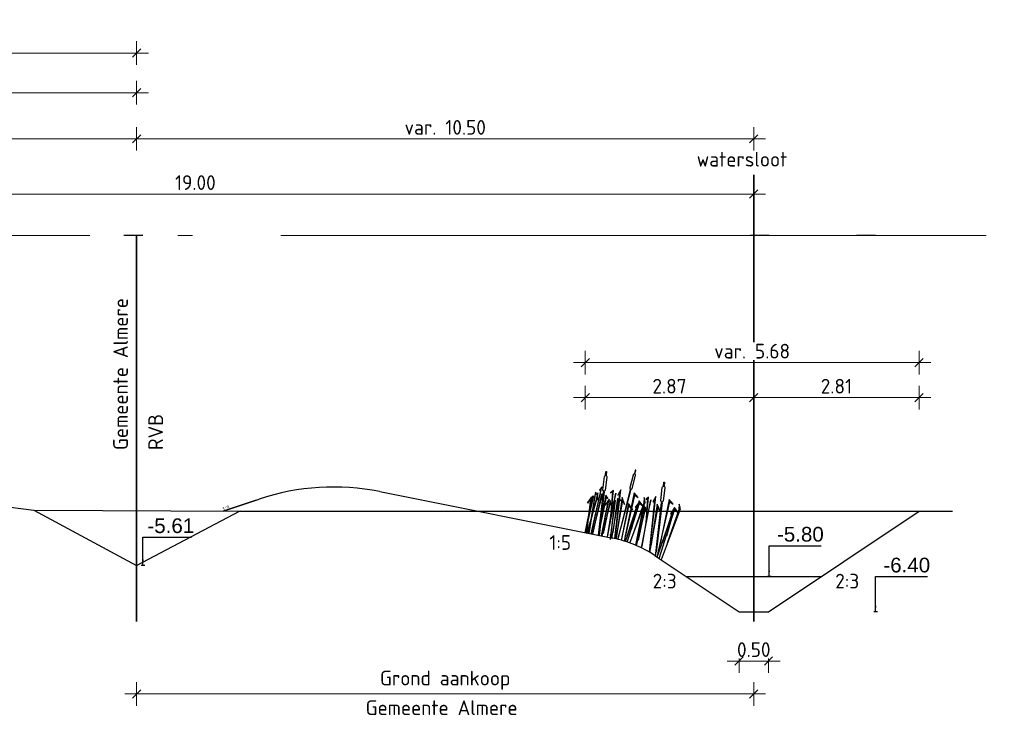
# Model space of a CAD drawing. Header units: metres. Extents: x 149090 to 161988, y 479090 to 487021.
# Tile 53 of 72: x 159136 to 159153, y 484428 to 484440. Entities that reach past the tile are written whole.
import ezdxf

# ---------------------------------------------------------------- set-up
doc = ezdxf.new("R2010")
doc.units = ezdxf.units.M
doc.linetypes.add('AL-NAP_LIJN', pattern=[15.25, 12, -1.5, 0.25, -1.5])
doc.layers.get('0').update_dxf_attribs({"lineweight": 25})
doc.layers.get('Defpoints').update_dxf_attribs({"color": 211, "lineweight": 25})
for name, color, linetype, lineweight in [('N-WE-GR-RIET-G', 1, 'Continuous', 25), ('N-WE-KG-GRENS_PERCEEL-G', 150, 'KG-PERCEEL', 35), ('N-WE-VH-KANTVERHARDING-G', 7, 'Continuous', 30), ('X-XX-AL-M', 7, 'Continuous', 18), ('X-XX-AL-NAP-G', 7, 'AL-NAP_LIJN', 18), ('X-XX-AL-PROFIEL-B-G', 7, 'Continuous', 25), ('X-XX-AL-T25', 7, 'Continuous', 25)]:
    doc.layers.add(name, color=color, linetype=linetype, lineweight=lineweight)
for name, color, linetype, lineweight, true_color in [('N-WE-KG-GRENS_POLDERWEG-G', 7, 'KG-PERCEEL', 35, 0x0000e6), ('N-XX-GW-WATERGANG_WATERLIJN-GD', 150, 'AL-WATERLIJN', 30, 0x007fff), ('X-XX-AL-AANPIJLING-OPM', 1, 'Continuous', 30, 0xff0000)]:
    doc.layers.add(name, color=color, linetype=linetype, lineweight=lineweight, true_color=true_color)
doc.styles.add('Civitas Arial', font='arial.ttf')
doc.styles.add('NLCS-ISO-M100-T25', font='NLCS-ISO.ttf')
doc.styles.get("Standard").update_dxf_attribs({"font": 'NLCS-ISO.ttf'})
doc.linetypes.add('AL-WATERLIJN', pattern='A,20,[32,NLCS.shx,S=1.5,R=0,X=0,Y=0],20', length=40)
doc.linetypes.add('KG-PERCEEL', pattern='A,5.5,-2,["P",Standard,S=1.8,R=0,X=-0.5,Y=-0.9],-2,5.5,-2,[5,NLCS.shx,S=0.75,R=0,X=0,Y=0],-2', length=19)
doc.dimstyles.new('Civitas 100 25', dxfattribs={"dimscale": 0.1, "dimtxt": 2.5, "dimasz": 1, "dimexe": 0.18, "dimexo": 0.0625, "dimgap": 1, "dimtad": 1, "dimzin": 0, "dimdsep": 46, "dimtxsty": 'Civitas Arial', "dimblk": 'Civitas-pijlmaat', "dimcen": 0, "dimse1": 1, "dimse2": 1, "dimadec": 0, "dimazin": 0, "dimtfac": 1, "dimtix": 1, "dimtmove": 0, "dimatfit": 0, "dimfxl": 1, "dimtolj": 1, "dimtzin": 0, "dimarcsym": 1})
doc.dimstyles.new('NLCS-M100-T25-SCHRAP-X_L2_H1', dxfattribs={"dimscale": 0.1, "dimtxt": 2.5, "dimasz": 1.4, "dimexe": 2, "dimexo": 2, "dimgap": 0.7, "dimtad": 1, "dimzin": 0, "dimdsep": 46, "dimtxsty": 'NLCS-ISO-M100-T25', "dimblk": 'OBLIQUE', "dimcen": 0, "dimdle": 2, "dimclrd": 256, "dimclre": 256, "dimclrt": 256, "dimadec": 1, "dimazin": 0, "dimtfac": 1, "dimtofl": 0, "dimtmove": 1, "dimatfit": 0, "dimldrblk": 'OBLIQUE', "dimfxl": 2, "dimfxlon": 1, "dimtfill": 1, "dimtfillclr": 254, "dimtolj": 1, "dimtzin": 0, "dimlwd": 18, "dimlwe": 18, "dimarcsym": 0})

# ---------------------------------------------------------------- blocks, each defined once
blk = doc.blocks.new('_Oblique')
at = {"color": 0, "linetype": 'ByBlock', "lineweight": -2}
blk.add_line((-0.5, -0.5), (0.5, 0.5), dxfattribs=at)
blk = doc.blocks.new('*D246')
at = {"layer": 'Defpoints', "color": 0, "transparency": 16777216}
for p in [(159138.077, 484439.662), (159111.707, 484436.559), (159138.077, 484436.559)]:
    blk.add_point(p, dxfattribs=at)
at = {"layer": 'X-XX-AL-M', "linetype": 'Continuous', "lineweight": 18, "transparency": 16777216}
for p, q in [((159111.707, 484439.462), (159111.707, 484439.862)), ((159138.077, 484439.462), (159138.077, 484439.862)), ((159111.507, 484439.662), (159138.277, 484439.662))]:
    blk.add_line(p, q, dxfattribs=at)
at = {"layer": 'X-XX-AL-M', "lineweight": 18, "transparency": 16777216, "xscale": 0.14, "yscale": 0.14, "zscale": 0.14, "rotation": 180}
blk.add_blockref('_Oblique', (159111.707, 484439.662), dxfattribs=at)
at = {"layer": 'X-XX-AL-M', "lineweight": 18, "transparency": 16777216, "xscale": 0.14, "yscale": 0.14, "zscale": 0.14}
blk.add_blockref('_Oblique', (159138.077, 484439.662), dxfattribs=at)
at = {"layer": 'X-XX-AL-M', "transparency": 16777216, "insert": (159124.892, 484439.857), "char_height": 0.25, "attachment_point": 5, "style": 'NLCS-ISO-M100-T25', "bg_fill": 3, "box_fill_scale": 1.1, "bg_fill_color": 256, "bg_fill_true_color": 13158600, "bg_fill_transparency": 0}
blk.add_mtext('\\A1;var. 26.37 ', dxfattribs=at)
blk = doc.blocks.new('*D247')
at = {"layer": 'Defpoints', "color": 0, "transparency": 16777216}
for p in [(159138.077, 484438.987), (159129.577, 484437.588), (159138.077, 484436.559)]:
    blk.add_point(p, dxfattribs=at)
at = {"layer": 'X-XX-AL-M', "linetype": 'Continuous', "lineweight": 18, "transparency": 16777216}
for p, q in [((159129.577, 484438.787), (159129.577, 484439.187)), ((159138.077, 484438.787), (159138.077, 484439.187)), ((159129.377, 484438.987), (159138.277, 484438.987))]:
    blk.add_line(p, q, dxfattribs=at)
at = {"layer": 'X-XX-AL-M', "lineweight": 18, "transparency": 16777216, "xscale": 0.14, "yscale": 0.14, "zscale": 0.14, "rotation": 180}
blk.add_blockref('_Oblique', (159129.577, 484438.987), dxfattribs=at)
at = {"layer": 'X-XX-AL-M', "lineweight": 18, "transparency": 16777216, "xscale": 0.14, "yscale": 0.14, "zscale": 0.14}
blk.add_blockref('_Oblique', (159138.077, 484438.987), dxfattribs=at)
at = {"layer": 'X-XX-AL-M', "transparency": 16777216, "insert": (159133.827, 484439.182), "char_height": 0.25, "attachment_point": 5, "style": 'NLCS-ISO-M100-T25', "bg_fill": 3, "box_fill_scale": 1.1, "bg_fill_color": 256, "bg_fill_true_color": 13158600, "bg_fill_transparency": 0}
blk.add_mtext('\\A1;ca. 8.50', dxfattribs=at)
blk = doc.blocks.new('*D253')
at = {"layer": 'Defpoints', "color": 0, "transparency": 16777216}
for p in [(159132.827, 484438.203), (159138.077, 484436.559), (159132.827, 484432.227)]:
    blk.add_point(p, dxfattribs=at)
at = {"layer": 'X-XX-AL-M', "linetype": 'Continuous', "lineweight": 18, "transparency": 16777216}
for p, q in [((159132.827, 484438.003), (159132.827, 484438.403)), ((159138.077, 484438.003), (159138.077, 484438.403)), ((159138.277, 484438.203), (159132.627, 484438.203))]:
    blk.add_line(p, q, dxfattribs=at)
at = {"layer": 'X-XX-AL-M', "lineweight": 18, "transparency": 16777216, "xscale": 0.14, "yscale": 0.14, "zscale": 0.14, "rotation": 180}
blk.add_blockref('_Oblique', (159132.827, 484438.203), dxfattribs=at)
at = {"layer": 'X-XX-AL-M', "lineweight": 18, "transparency": 16777216, "xscale": 0.14, "yscale": 0.14, "zscale": 0.14}
blk.add_blockref('_Oblique', (159138.077, 484438.203), dxfattribs=at)
at = {"layer": 'X-XX-AL-M', "transparency": 16777216, "insert": (159135.452, 484438.398), "char_height": 0.25, "attachment_point": 5, "style": 'NLCS-ISO-M100-T25', "bg_fill": 3, "box_fill_scale": 1.1, "bg_fill_color": 256, "bg_fill_true_color": 13158600, "bg_fill_transparency": 0}
blk.add_mtext('\\A1;5.25', dxfattribs=at)
blk = doc.blocks.new('*D275')
at = {"layer": 'Defpoints', "color": 0, "lineweight": 30, "transparency": 16777216}
for p in [(0.033, 0), (0.016, -5.166), (0.033, -5.612)]:
    blk.add_point(p, dxfattribs=at)
at = {"color": 0, "transparency": 16777216, "insert": (0.477, -4.939), "char_height": 0.25, "attachment_point": 5, "style": 'Civitas Arial'}
blk.add_mtext('\\A1;-5.61 ', dxfattribs=at)
blk = doc.blocks.new('Civitas-pijlmaat')
blk.add_line((0, 0.52), (0, -0.52))
blk.add_solid([(0, 0), (-1.5, 0.34), (-1.5, -0.34)])
blk = doc.blocks.new('*D271')
at = {"layer": 'Defpoints', "color": 0, "transparency": 16777216}
for p in [(159138.077, 484429.992), (159148.577, 484429.992), (159148.577, 484428.759)]:
    blk.add_point(p, dxfattribs=at)
at = {"layer": 'X-XX-AL-AANPIJLING-OPM', "linetype": 'Continuous', "lineweight": 18, "transparency": 16777216}
for p, q in [((159138.077, 484428.959), (159138.077, 484428.559)), ((159148.577, 484428.959), (159148.577, 484428.559)), ((159137.877, 484428.759), (159148.777, 484428.759))]:
    blk.add_line(p, q, dxfattribs=at)
at = {"layer": 'X-XX-AL-AANPIJLING-OPM', "lineweight": 18, "transparency": 16777216, "xscale": 0.14, "yscale": 0.14, "zscale": 0.14, "rotation": 180}
blk.add_blockref('_Oblique', (159138.077, 484428.759), dxfattribs=at)
at = {"layer": 'X-XX-AL-AANPIJLING-OPM', "lineweight": 18, "transparency": 16777216, "xscale": 0.14, "yscale": 0.14, "zscale": 0.14}
blk.add_blockref('_Oblique', (159148.577, 484428.759), dxfattribs=at)
at = {"layer": 'X-XX-AL-AANPIJLING-OPM', "transparency": 16777216, "insert": (159143.327, 484428.992), "char_height": 0.25, "attachment_point": 5, "style": 'NLCS-ISO-M100-T25', "bg_fill": 3, "box_fill_scale": 1.1, "bg_fill_color": 256, "bg_fill_true_color": 13158600, "bg_fill_transparency": 0}
blk.add_mtext('\\A1;Grond aankoop', dxfattribs=at)
blk = doc.blocks.new('*D272')
at = {"layer": 'Defpoints', "color": 0, "transparency": 16777216}
for p in [(159148.577, 484437.263), (159129.577, 484429.992), (159148.577, 484429.992)]:
    blk.add_point(p, dxfattribs=at)
at = {"layer": 'X-XX-AL-M', "linetype": 'Continuous', "lineweight": 18, "transparency": 16777216}
for p, q in [((159129.577, 484437.063), (159129.577, 484437.463)), ((159148.577, 484437.063), (159148.577, 484437.463)), ((159129.377, 484437.263), (159148.777, 484437.263))]:
    blk.add_line(p, q, dxfattribs=at)
at = {"layer": 'X-XX-AL-M', "lineweight": 18, "transparency": 16777216, "xscale": 0.14, "yscale": 0.14, "zscale": 0.14, "rotation": 180}
blk.add_blockref('_Oblique', (159129.577, 484437.263), dxfattribs=at)
at = {"layer": 'X-XX-AL-M', "lineweight": 18, "transparency": 16777216, "xscale": 0.14, "yscale": 0.14, "zscale": 0.14}
blk.add_blockref('_Oblique', (159148.577, 484437.263), dxfattribs=at)
at = {"layer": 'X-XX-AL-M', "transparency": 16777216, "insert": (159139.077, 484437.458), "char_height": 0.25, "attachment_point": 5, "style": 'NLCS-ISO-M100-T25', "bg_fill": 3, "box_fill_scale": 1.1, "bg_fill_color": 256, "bg_fill_true_color": 13158600, "bg_fill_transparency": 0}
blk.add_mtext('\\A1;19.00', dxfattribs=at)
blk = doc.blocks.new('*D270')
at = {"layer": 'Defpoints', "color": 0, "transparency": 16777216}
for p in [(159148.327, 484430.159), (159148.827, 484430.159)]:
    blk.add_point(p, dxfattribs=at)
at = {"layer": 'X-XX-AL-M', "linetype": 'Continuous', "lineweight": 18, "transparency": 16777216}
for p, q in [((159148.327, 484429.519), (159148.327, 484429.119)), ((159148.827, 484429.519), (159148.827, 484429.119)), ((159148.127, 484429.319), (159149.027, 484429.319))]:
    blk.add_line(p, q, dxfattribs=at)
at = {"layer": 'X-XX-AL-M', "transparency": 16777216, "insert": (159148.577, 484429.514), "char_height": 0.25, "attachment_point": 5, "style": 'NLCS-ISO-M100-T25', "bg_fill": 3, "box_fill_scale": 1.1, "bg_fill_color": 256, "bg_fill_true_color": 13158600, "bg_fill_transparency": 0}
blk.add_mtext('\\A1;0.50', dxfattribs=at)
at = {"layer": 'Defpoints', "color": 0, "transparency": 16777216}
blk.add_point((159148.827, 484429.319), dxfattribs=at)
at = {"layer": 'X-XX-AL-M', "lineweight": 18, "transparency": 16777216, "xscale": 0.14, "yscale": 0.14, "zscale": 0.14, "rotation": 180}
blk.add_blockref('_Oblique', (159148.327, 484429.319), dxfattribs=at)
at = {"layer": 'X-XX-AL-M', "lineweight": 18, "transparency": 16777216, "xscale": 0.14, "yscale": 0.14, "zscale": 0.14}
blk.add_blockref('_Oblique', (159148.827, 484429.319), dxfattribs=at)
blk = doc.blocks.new('*D267')
at = {"layer": 'Defpoints', "color": 0, "transparency": 16777216}
for p in [(159148.577, 484433.8), (159148.577, 484432.039), (159145.71, 484431.503)]:
    blk.add_point(p, dxfattribs=at)
at = {"layer": 'X-XX-AL-M', "linetype": 'Continuous', "lineweight": 18, "transparency": 16777216}
for p, q in [((159145.71, 484433.6), (159145.71, 484434)), ((159148.577, 484433.6), (159148.577, 484434)), ((159145.51, 484433.8), (159148.777, 484433.8))]:
    blk.add_line(p, q, dxfattribs=at)
at = {"layer": 'X-XX-AL-M', "lineweight": 18, "transparency": 16777216, "xscale": 0.14, "yscale": 0.14, "zscale": 0.14, "rotation": 180}
blk.add_blockref('_Oblique', (159145.71, 484433.8), dxfattribs=at)
at = {"layer": 'X-XX-AL-M', "lineweight": 18, "transparency": 16777216, "xscale": 0.14, "yscale": 0.14, "zscale": 0.14}
blk.add_blockref('_Oblique', (159148.577, 484433.8), dxfattribs=at)
at = {"layer": 'X-XX-AL-M', "transparency": 16777216, "insert": (159147.143, 484433.995), "char_height": 0.25, "attachment_point": 5, "style": 'NLCS-ISO-M100-T25', "bg_fill": 3, "box_fill_scale": 1.1, "bg_fill_color": 256, "bg_fill_true_color": 13158600, "bg_fill_transparency": 0}
blk.add_mtext('\\A1;2.87', dxfattribs=at)
blk = doc.blocks.new('*D268')
at = {"layer": 'Defpoints', "color": 0, "transparency": 16777216}
for p in [(159151.389, 484433.8), (159148.577, 484432.039), (159151.389, 484431.867)]:
    blk.add_point(p, dxfattribs=at)
at = {"layer": 'X-XX-AL-M', "linetype": 'Continuous', "lineweight": 18, "transparency": 16777216}
for p, q in [((159148.577, 484433.6), (159148.577, 484434)), ((159151.389, 484433.6), (159151.389, 484434)), ((159148.377, 484433.8), (159151.589, 484433.8))]:
    blk.add_line(p, q, dxfattribs=at)
at = {"layer": 'X-XX-AL-M', "lineweight": 18, "transparency": 16777216, "xscale": 0.14, "yscale": 0.14, "zscale": 0.14, "rotation": 180}
blk.add_blockref('_Oblique', (159148.577, 484433.8), dxfattribs=at)
at = {"layer": 'X-XX-AL-M', "lineweight": 18, "transparency": 16777216, "xscale": 0.14, "yscale": 0.14, "zscale": 0.14}
blk.add_blockref('_Oblique', (159151.389, 484433.8), dxfattribs=at)
at = {"layer": 'X-XX-AL-M', "transparency": 16777216, "insert": (159149.983, 484433.995), "char_height": 0.25, "attachment_point": 5, "style": 'NLCS-ISO-M100-T25', "bg_fill": 3, "box_fill_scale": 1.1, "bg_fill_color": 256, "bg_fill_true_color": 13158600, "bg_fill_transparency": 0}
blk.add_mtext('\\A1;2.81', dxfattribs=at)
blk = doc.blocks.new('*D269')
at = {"layer": 'Defpoints', "color": 0, "transparency": 16777216}
for p in [(159151.389, 484434.396), (159151.389, 484431.867), (159145.71, 484431.503)]:
    blk.add_point(p, dxfattribs=at)
at = {"layer": 'X-XX-AL-M', "linetype": 'Continuous', "lineweight": 18, "transparency": 16777216}
for p, q in [((159145.71, 484434.196), (159145.71, 484434.596)), ((159151.389, 484434.196), (159151.389, 484434.596)), ((159145.51, 484434.396), (159151.589, 484434.396))]:
    blk.add_line(p, q, dxfattribs=at)
at = {"layer": 'X-XX-AL-M', "lineweight": 18, "transparency": 16777216, "xscale": 0.14, "yscale": 0.14, "zscale": 0.14, "rotation": 180}
blk.add_blockref('_Oblique', (159145.71, 484434.396), dxfattribs=at)
at = {"layer": 'X-XX-AL-M', "lineweight": 18, "transparency": 16777216, "xscale": 0.14, "yscale": 0.14, "zscale": 0.14}
blk.add_blockref('_Oblique', (159151.389, 484434.396), dxfattribs=at)
at = {"layer": 'X-XX-AL-M', "transparency": 16777216, "insert": (159148.549, 484434.591), "char_height": 0.25, "attachment_point": 5, "style": 'NLCS-ISO-M100-T25', "bg_fill": 3, "box_fill_scale": 1.1, "bg_fill_color": 256, "bg_fill_true_color": 13158600, "bg_fill_transparency": 0}
blk.add_mtext('\\A1;var. 5.68', dxfattribs=at)
blk = doc.blocks.new('*D273')
at = {"layer": 'Defpoints', "color": 0, "transparency": 16777216}
for p in [(159148.577, 484438.203), (159148.577, 484437.588), (159138.077, 484436.559)]:
    blk.add_point(p, dxfattribs=at)
at = {"layer": 'X-XX-AL-M', "linetype": 'Continuous', "lineweight": 18, "transparency": 16777216}
for p, q in [((159138.077, 484438.003), (159138.077, 484438.403)), ((159148.577, 484438.003), (159148.577, 484438.403)), ((159137.877, 484438.203), (159148.777, 484438.203))]:
    blk.add_line(p, q, dxfattribs=at)
at = {"layer": 'X-XX-AL-M', "lineweight": 18, "transparency": 16777216, "xscale": 0.14, "yscale": 0.14, "zscale": 0.14, "rotation": 180}
blk.add_blockref('_Oblique', (159138.077, 484438.203), dxfattribs=at)
at = {"layer": 'X-XX-AL-M', "lineweight": 18, "transparency": 16777216, "xscale": 0.14, "yscale": 0.14, "zscale": 0.14}
blk.add_blockref('_Oblique', (159148.577, 484438.203), dxfattribs=at)
at = {"layer": 'X-XX-AL-M', "transparency": 16777216, "insert": (159143.327, 484438.398), "char_height": 0.25, "attachment_point": 5, "style": 'NLCS-ISO-M100-T25', "bg_fill": 3, "box_fill_scale": 1.1, "bg_fill_color": 256, "bg_fill_true_color": 13158600, "bg_fill_transparency": 0}
blk.add_mtext('\\A1;var. 10.50', dxfattribs=at)
blk = doc.blocks.new('*U278')
blk.add_line((-5.213, 1.043), (-1.245, 0.249))
at = {"layer": 'Defpoints', "color": 6, "style": 'Civitas Arial'}
blk.add_text('1:5', height=0.0625, rotation=348.6901, dxfattribs=at).set_placement((-1.37, 0.274))
blk = doc.blocks.new('*U279')
blk.add_line((0.532, 0.177), (-0.028, -0.009))
at = {"layer": 'Defpoints', "color": 6, "style": 'Civitas Arial'}
blk.add_text('1:3', height=0.0625, rotation=18.4349, dxfattribs=at).set_placement((-0.028, -0.009))
blk = doc.blocks.new('*D365')
at = {"layer": 'Defpoints', "color": 0, "transparency": 16777216}
for p in [(0.033, 0), (0.048, -5.312), (0.033, -5.8)]:
    blk.add_point(p, dxfattribs=at)
at = {"color": 0, "transparency": 16777216, "insert": (0.532, -5.084), "char_height": 0.25, "attachment_point": 5, "style": 'Civitas Arial'}
blk.add_mtext('\\A1;-5.80 ', dxfattribs=at)
blk = doc.blocks.new('*D367')
at = {"layer": 'Defpoints', "color": 0, "transparency": 16777216}
for p in [(0.033, 0), (0.048, -5.835), (0.033, -6.4)]:
    blk.add_point(p, dxfattribs=at)
at = {"color": 0, "transparency": 16777216, "insert": (0.532, -5.608), "char_height": 0.25, "attachment_point": 5, "style": 'Civitas Arial'}
blk.add_mtext('\\A1;-6.40 ', dxfattribs=at)
blk = doc.blocks.new('*U274')
blk.add_line((0.033, -5.612), (-0.028, -5.612))
at = {"layer": 'Defpoints', "color": 6}
blk.add_line((0, 0), (-0.325, 0), dxfattribs=at)
dim = blk.add_ordinate_dim(feature_location=(0.033, -5.612), offset=(-0.016, 0.446), dtype=0, origin=(0.033, 0), text='-<> ', dimstyle='Civitas 100 25')
dim.commit()
dim.dimension.update_dxf_attribs({"geometry": '*D275', "text_midpoint": (0.477, -4.939)})
blk.add_leader([(0, -5.612), (0, -5.131), (0.829, -5.131)], dimstyle='Civitas 100 25')
blk = doc.blocks.new('*U364')
blk.add_line((0.033, -5.8), (-0.028, -5.8))
at = {"layer": 'Defpoints', "color": 6}
blk.add_line((0, 0), (-0.325, 0), dxfattribs=at)
dim = blk.add_ordinate_dim(feature_location=(0.033, -5.8), offset=(0.016, 0.488), dtype=0, origin=(0.033, 0), text='-<> ', dimstyle='Civitas 100 25')
dim.commit()
dim.dimension.update_dxf_attribs({"geometry": '*D365', "text_midpoint": (0.532, -5.084)})
blk.add_leader([(0, -5.8), (0, -5.277), (0.885, -5.277)], dimstyle='Civitas 100 25')
blk = doc.blocks.new('*U366')
blk.add_line((0.033, -6.4), (-0.028, -6.4))
at = {"layer": 'Defpoints', "color": 6}
blk.add_line((0, 0), (-0.325, 0), dxfattribs=at)
dim = blk.add_ordinate_dim(feature_location=(0.033, -6.4), offset=(0.016, 0.565), dtype=0, origin=(0.033, 0), text='-<> ', dimstyle='Civitas 100 25')
dim.commit()
dim.dimension.update_dxf_attribs({"geometry": '*D367', "text_midpoint": (0.532, -5.608)})
blk.add_leader([(0, -6.4), (0, -5.8), (0.885, -5.8)], dimstyle='Civitas 100 25')

msp = doc.modelspace()

# ---------------------------------------------------------------- linework, layer by layer
at = {"layer": 'N-WE-KG-GRENS_PERCEEL-G'}
msp.add_line((159138.077, 484436.559), (159138.077, 484429.992), dxfattribs=at)
at = {"layer": 'N-WE-KG-GRENS_POLDERWEG-G'}
msp.add_line((159148.577, 484437.588), (159148.577, 484429.992), dxfattribs=at)
at = {"layer": 'X-XX-AL-NAP-G'}
msp.add_line((159003.28, 484436.559), (159511.076, 484436.559), dxfattribs=at)
at = {"layer": 'X-XX-AL-PROFIEL-B-G'}
msp.add_line((159133.827, 484432.197), (159136.327, 484431.889), dxfattribs=at)
at = {"layer": 'X-XX-AL-PROFIEL-B-G', "flags": 128}
for points in [[(159136.327, 484431.889), (159138.077, 484430.947)], [(159138.077, 484430.947), (159139.827, 484431.867), (159151.958, 484431.867)]]:
    msp.add_lwpolyline(points, dxfattribs=at)

# ---------------------------------------------------------------- texts
at = {"layer": 'X-XX-AL-AANPIJLING-OPM', "style": 'NLCS-ISO-M100-T25'}
msp.add_text('Gemeente Almere', height=0.25, dxfattribs=at).set_placement((159141.974, 484428.401))
at = {"layer": 'X-XX-AL-M', "style": 'NLCS-ISO-M100-T25'}
msp.add_text('watersloot', height=0.25, dxfattribs=at).set_placement((159147.606, 484437.731))
at = {"layer": 'X-XX-AL-T25', "style": 'NLCS-ISO-M100-T25'}
msp.add_text('2:3', height=0.25, dxfattribs=at).set_placement((159149.963, 484430.554))

# ---------------------------------------------------------------- next in the draw order: dimensions: what is measured, and where the dimension line sits
at = {"layer": 'X-XX-AL-AANPIJLING-OPM'}
dim = msp.add_linear_dim(base=(159148.577, 484428.759), p1=(159138.077, 484429.992), p2=(159148.577, 484429.992), text='Grond aankoop', dimstyle='NLCS-M100-T25-SCHRAP-X_L2_H1', dxfattribs=at)
dim.commit()
dim.dimension.update_dxf_attribs({"geometry": '*D271', "text_midpoint": (159143.327, 484428.992)})
at = {"layer": 'X-XX-AL-M'}
dim = msp.add_linear_dim(base=(159138.077, 484439.662), p1=(159111.707, 484436.559), p2=(159138.077, 484436.559), text='var. <> ', dimstyle='NLCS-M100-T25-SCHRAP-X_L2_H1', dxfattribs=at)
dim.commit()
dim.dimension.update_dxf_attribs({"geometry": '*D246', "text_midpoint": (159124.892, 484439.857)})

# ---------------------------------------------------------------- next in the draw order: dimensions: what is measured, and where the dimension line sits
dim = msp.add_linear_dim(base=(159138.077, 484438.987), p1=(159129.577, 484437.588), p2=(159138.077, 484436.559), text='ca. <>', dimstyle='NLCS-M100-T25-SCHRAP-X_L2_H1', dxfattribs=at)
dim.commit()
dim.dimension.update_dxf_attribs({"geometry": '*D247', "text_midpoint": (159133.827, 484439.182)})

# ---------------------------------------------------------------- next in the draw order: dimensions: what is measured, and where the dimension line sits
dim = msp.add_linear_dim(base=(159132.827, 484438.203), p1=(159138.077, 484436.559), p2=(159132.827, 484432.227), dimstyle='NLCS-M100-T25-SCHRAP-X_L2_H1', dxfattribs=at)
dim.commit()
dim.dimension.update_dxf_attribs({"geometry": '*D253', "text_midpoint": (159135.452, 484438.398)})

# ---------------------------------------------------------------- next in the draw order: block references
at = {"layer": 'X-XX-AL-T25'}
msp.add_blockref('*U274', (159138.182, 484436.559), dxfattribs=at)

# ---------------------------------------------------------------- next in the draw order: texts
at = {"layer": 'X-XX-AL-T25', "color": 240, "true_color": 0xed1f24, "style": 'NLCS-ISO-M100-T25'}
for s, p in [('Gemeente Almere', (159137.929, 484432.909)), ('RVB', (159138.527, 484432.909))]:
    msp.add_text(s, height=0.25, rotation=90, dxfattribs=at).set_placement(p)

# ---------------------------------------------------------------- next in the draw order: dimensions: what is measured, and where the dimension line sits
at = {"layer": 'X-XX-AL-M'}
dim = msp.add_linear_dim(base=(159148.577, 484437.263), p1=(159129.577, 484429.992), p2=(159148.577, 484429.992), dimstyle='NLCS-M100-T25-SCHRAP-X_L2_H1', dxfattribs=at)
dim.commit()
dim.dimension.update_dxf_attribs({"geometry": '*D272', "text_midpoint": (159139.077, 484437.458)})

# ---------------------------------------------------------------- next in the draw order: linework, layer by layer
at = {"layer": 'N-WE-VH-KANTVERHARDING-G'}
msp.add_line((159139.549, 484431.869), (159140.165, 484432.074), dxfattribs=at)
at = {"layer": 'N-WE-VH-KANTVERHARDING-G', "lineweight": 30}
for centre, radius, start, end in [((159141.429, 484428.28), 4, 78.6901, 108.4349), ((159145.789, 484429.447), 2, 56.3099, 78.6901)]:
    msp.add_arc(centre, radius, start, end, dxfattribs=at)
at = {"layer": 'N-XX-GW-WATERGANG_WATERLIJN-GD', "ltscale": 0.2, "flags": 128}
msp.add_lwpolyline([(159147.427, 484430.759), (159149.727, 484430.759)], dxfattribs=at)
at = {"layer": 'X-XX-AL-PROFIEL-B-G'}
msp.add_line((159136.327, 484431.889), (159139.827, 484431.867), dxfattribs=at)

# ---------------------------------------------------------------- next in the draw order: block references
at = {"layer": 'N-WE-VH-KANTVERHARDING-G', "lineweight": 30}
msp.add_blockref('*U279', (159139.577, 484431.878), dxfattribs=at)

# ---------------------------------------------------------------- next in the draw order: texts
at = {"layer": 'X-XX-AL-T25', "style": 'NLCS-ISO-M100-T25'}
msp.add_text('2:3', height=0.25, dxfattribs=at).set_placement((159146.857, 484430.554))

# ---------------------------------------------------------------- next in the draw order: dimensions: what is measured, and where the dimension line sits
at = {"layer": 'X-XX-AL-M'}
dim = msp.add_linear_dim(base=(159148.577, 484438.203), p1=(159138.077, 484436.559), p2=(159148.577, 484437.588), text='var. <>', dimstyle='NLCS-M100-T25-SCHRAP-X_L2_H1', dxfattribs=at)
dim.commit()
dim.dimension.update_dxf_attribs({"geometry": '*D273', "text_midpoint": (159143.327, 484438.398)})
dim = msp.add_linear_dim(base=(159148.577, 484433.8), p1=(159145.71, 484431.503), p2=(159148.577, 484432.039), dimstyle='NLCS-M100-T25-SCHRAP-X_L2_H1', dxfattribs=at)
dim.commit()
dim.dimension.update_dxf_attribs({"geometry": '*D267', "text_midpoint": (159147.143, 484433.995)})
dim = msp.add_linear_dim(base=(159148.827, 484429.319), p1=(159148.327, 484430.159), p2=(159148.827, 484430.159), dimstyle='NLCS-M100-T25-SCHRAP-X_L2_H1', dxfattribs=at)
dim.commit()
dim.dimension.update_dxf_attribs({"geometry": '*D270', "text_midpoint": (159148.577, 484429.319), "dimtype": 160})

# ---------------------------------------------------------------- next in the draw order: dimensions: what is measured, and where the dimension line sits
dim = msp.add_linear_dim(base=(159151.389, 484433.8), p1=(159148.577, 484432.039), p2=(159151.389, 484431.867), dimstyle='NLCS-M100-T25-SCHRAP-X_L2_H1', dxfattribs=at)
dim.commit()
dim.dimension.update_dxf_attribs({"geometry": '*D268', "text_midpoint": (159149.983, 484433.995)})

# ---------------------------------------------------------------- next in the draw order: dimensions: what is measured, and where the dimension line sits
dim = msp.add_linear_dim(base=(159151.389, 484434.396), p1=(159145.71, 484431.503), p2=(159151.389, 484431.867), text='var. <>', dimstyle='NLCS-M100-T25-SCHRAP-X_L2_H1', dxfattribs=at)
dim.commit()
dim.dimension.update_dxf_attribs({"geometry": '*D269', "text_midpoint": (159148.549, 484434.591)})

# ---------------------------------------------------------------- next in the draw order: linework, layer by layer
at = {"layer": 'N-WE-GR-RIET-G'}
for points in [[(159146.011, 484432.232), (159146.036, 484432.457, -1.123855), (159146.077, 484432.448), (159146.051, 484432.229, -0.97626), (159146.011, 484432.232, -15.953673)], [(159146.055, 484432.485), (159146.062, 484432.541, -1.123855), (159146.072, 484432.539), (159146.065, 484432.484, -0.97626), (159146.055, 484432.485, -15.953673)], [(159146.507, 484432.255), (159146.564, 484432.474, 1.123855), (159146.523, 484432.48), (159146.468, 484432.266, 0.97626), (159146.507, 484432.255, 15.953673)], [(159146.556, 484432.507), (159146.571, 484432.562, 1.123855), (159146.56, 484432.563), (159146.547, 484432.51, 0.97626), (159146.556, 484432.507, 15.953673)], [(159146.996, 484432.049), (159147.021, 484432.274, -1.123855), (159147.062, 484432.264), (159147.036, 484432.045, -0.97626), (159146.996, 484432.049, -15.953673)], [(159147.04, 484432.301), (159147.047, 484432.358, -1.123855), (159147.057, 484432.355), (159147.05, 484432.301, -0.97626), (159147.04, 484432.301, -15.953673)]]:
    msp.add_lwpolyline(points, format="xyb", dxfattribs=at)
for points in [[(159145.812, 484431.482), (159145.992, 484432.282), (159145.955, 484432.226), (159145.974, 484432.237), (159145.809, 484431.483)], [(159145.71, 484431.503), (159145.841, 484432.131), (159145.876, 484432.098), (159145.846, 484432.106), (159145.711, 484431.503)], [(159145.728, 484431.499), (159145.814, 484432.115), (159145.75, 484432.005), (159145.797, 484432.078), (159145.731, 484431.498)], [(159145.745, 484431.496), (159145.918, 484432.115), (159145.916, 484432.057), (159145.923, 484432.181), (159145.746, 484431.495)], [(159145.773, 484431.49), (159145.883, 484432.172), (159145.913, 484432.143), (159145.882, 484432.194), (159145.771, 484431.491)], [(159145.836, 484431.478), (159145.996, 484432.134), (159146.005, 484432.096), (159145.989, 484432.162), (159145.833, 484431.478)], [(159145.936, 484431.457), (159146.072, 484432.115), (159146.097, 484432.084), (159146.063, 484432.144), (159145.931, 484431.459)], [(159145.938, 484431.457), (159146.022, 484432.2), (159146.033, 484432.201), (159145.944, 484431.456)], [(159146.086, 484431.428), (159146.23, 484432.175), (159146.152, 484431.85), (159146.19, 484432.219), (159146.142, 484432.182), (159146.173, 484432.195), (159146.142, 484431.782), (159146.084, 484431.428)], [(159146.217, 484431.401), (159146.314, 484432.23), (159146.263, 484432.14), (159146.293, 484432.155), (159146.209, 484431.396)], [(159146.234, 484431.397), (159146.35, 484432.059), (159146.38, 484431.981), (159146.338, 484432.102), (159146.236, 484431.412)], [(159146.265, 484431.39), (159146.485, 484432.229), (159146.475, 484432.234), (159146.262, 484431.401)], [(159146.375, 484431.36), (159146.554, 484432.141), (159146.608, 484432.1), (159146.541, 484432.181), (159146.386, 484431.422)], [(159146.471, 484431.327), (159146.73, 484432.022), (159146.711, 484432.101), (159146.706, 484432.003), (159146.508, 484431.437)], [(159146.669, 484431.243), (159146.827, 484432.064), (159146.75, 484431.739), (159146.787, 484432.107), (159146.739, 484432.07), (159146.771, 484432.084), (159146.74, 484431.671), (159146.675, 484431.274)], [(159146.801, 484431.173), (159146.911, 484432.119), (159146.86, 484432.029), (159146.89, 484432.044), (159146.807, 484431.285)], [(159145.984, 484431.448), (159146.119, 484432.073), (159146.05, 484431.973), (159146.095, 484432.022), (159145.978, 484431.449)], [(159146, 484431.445), (159146.137, 484432.014), (159146.153, 484431.972), (159146.134, 484432.048), (159146.013, 484431.488)], [(159146.137, 484431.417), (159146.223, 484432.049), (159146.173, 484432.012), (159146.207, 484432.025), (159146.134, 484431.389)], [(159146.164, 484431.412), (159146.274, 484432.065), (159146.359, 484432.03), (159146.261, 484432.084), (159146.18, 484431.508)], [(159146.327, 484431.374), (159146.454, 484431.954), (159146.517, 484431.891), (159146.445, 484432), (159146.331, 484431.422)], [(159146.392, 484431.354), (159146.631, 484432.041), (159146.597, 484431.985), (159146.56, 484431.937), (159146.589, 484431.96), (159146.419, 484431.436)], [(159146.423, 484431.344), (159146.631, 484432.005), (159146.697, 484431.952), (159146.628, 484432.043), (159146.493, 484431.555)], [(159146.57, 484431.289), (159146.716, 484431.962), (159146.647, 484431.862), (159146.692, 484431.911), (159146.565, 484431.291)], [(159146.584, 484431.282), (159146.734, 484431.902), (159146.75, 484431.861), (159146.73, 484431.937), (159146.609, 484431.377)], [(159146.81, 484431.167), (159146.948, 484431.947), (159146.978, 484431.87), (159146.935, 484431.991), (159146.834, 484431.301)], [(159146.903, 484431.1), (159147.007, 484432.016), (159147.018, 484432.018), (159146.918, 484431.174)], [(159146.934, 484431.084), (159147.229, 484431.929), (159147.194, 484431.874), (159147.158, 484431.826), (159147.186, 484431.848), (159147.017, 484431.325)], [(159146.935, 484431.084), (159147.151, 484432.029), (159147.205, 484431.988), (159147.138, 484432.069), (159146.983, 484431.311)], [(159146.968, 484431.066), (159147.229, 484431.894), (159147.294, 484431.84), (159147.226, 484431.932), (159147.09, 484431.444)], [(159147.006, 484431.049), (159147.328, 484431.911), (159147.309, 484431.99), (159147.304, 484431.891), (159147.106, 484431.325)]]:
    msp.add_lwpolyline(points, dxfattribs=at)
at = {"layer": 'N-WE-VH-KANTVERHARDING-G', "lineweight": 30, "flags": 128}
for points in [[(159142.214, 484432.202), (159146.182, 484431.408)], [(159146.899, 484431.111), (159148.327, 484430.159), (159148.827, 484430.159), (159151.389, 484431.867)]]:
    msp.add_lwpolyline(points, dxfattribs=at)

# ---------------------------------------------------------------- next in the draw order: block references
at = {"layer": 'N-WE-VH-KANTVERHARDING-G', "lineweight": 30}
msp.add_blockref('*U278', (159147.427, 484431.159), dxfattribs=at)
at = {"layer": 'X-XX-AL-T25'}
for name, p in [('*U364', (159148.838, 484436.559)), ('*U366', (159150.648, 484436.559))]:
    msp.add_blockref(name, p, dxfattribs=at)

# ---------------------------------------------------------------- next in the draw order: texts
at = {"layer": 'X-XX-AL-T25', "style": 'NLCS-ISO-M100-T25'}
msp.add_text('1:5', height=0.25, dxfattribs=at).set_placement((159145.099, 484431.211))

doc.saveas('drawing.dxf')
